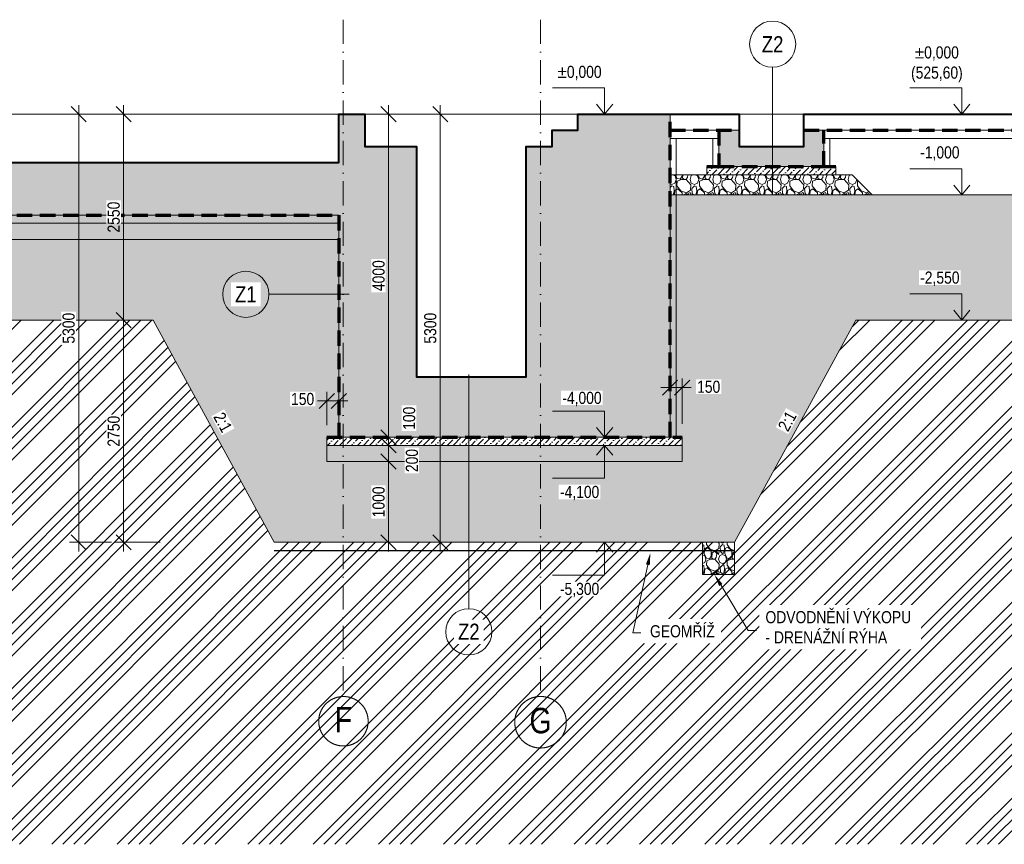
# Model space of a CAD drawing. Header units: millimetres. Extents: x -2694 to 670324, y -147023 to 76385.
# Tile 33 of 51: x 384763 to 396954, y -146531 to -136325. Entities that reach past the tile are written whole.
import ezdxf
from ezdxf import colors
from ezdxf.entities.mleader import LeaderData, LeaderLine
from ezdxf.enums import TextEntityAlignment as Align
from ezdxf.math import Vec2, Vec3

# ---------------------------------------------------------------- set-up
doc = ezdxf.new("R2010")
doc.units = ezdxf.units.MM
doc.header["$LTSCALE"] = 10
for name, pattern in [('Cerchovana 2x', [0.5, 0.3, -0.1, 0, -0.1]), ('DASHDOT', [25.4, 12.7, -6.35, 0, -6.35]), ('ČÁRKOVANÁ', [19.05, 12.7, -6.35])]:
    doc.linetypes.add(name, pattern=pattern)
doc.layers.get('0').update_dxf_attribs({"lineweight": 20})
doc.layers.get('Defpoints').update_dxf_attribs({"lineweight": 20})
for name, color, linetype, lineweight in [('_A_OSY_HPFM', 253, 'DASHDOT', 13), ('A_CARK', 72, 'ČÁRKOVANÁ', 20), ('A_KOTY', 7, 'Continuous', 13), ('A_LEGENDY', 21, 'Continuous', 13), ('A_TENKA', 4, 'Continuous', 20), ('A_TENKA_ZEMNI_PRACE', 31, 'Continuous', 20), ('A_TUCNA', 1, 'Continuous', 40)]:
    doc.layers.add(name, color=color, linetype=linetype, lineweight=lineweight)
doc.layers.add('A_SRAF', color=8, linetype='Continuous', lineweight=13, transparency=0.3)
doc.layers.add('A_SRAFY_ZB', color=7, linetype='Continuous', lineweight=13, true_color=0xc8c8c8, transparency=0.3)
doc.styles.add('ARIAL', font='arial.ttf')
doc.styles.add('KÓTY', font='ARIALN.TTF')
doc.linetypes.add('CIKCAK', pattern='A,0.00254,-5.08,[131,ltypeshp.shx,S=5.08,R=0,X=-5.08,Y=0],-10.16,[131,ltypeshp.shx,S=5.08,R=180,X=5.08,Y=0],-5.08', length=20.32254)
doc.dimstyles.new('INPROS - 75', dxfattribs={"dimscale": 75, "dimtxt": 2, "dimasz": 2.5, "dimexe": 1.5, "dimexo": 2, "dimtad": 1, "dimdec": 0, "dimrnd": 5, "dimtxsty": 'KÓTY', "dimblk": 'OBLIQUE', "dimcen": 2.5, "dimdle": 1.5, "dimadec": 0, "dimazin": 0, "dimtfac": 1, "dimtdec": 0, "dimtmove": 2, "dimatfit": 3, "dimldrblk": 'OBLIQUE', "dimfxl": 6, "dimfxlon": 1, "dimtfill": 1, "dimlwd": -1, "dimlwe": -1, "dimarcsym": 0})

# ---------------------------------------------------------------- blocks, each defined once
blk = doc.blocks.new('_Oblique')
at = {"color": 0, "linetype": 'ByBlock', "lineweight": -2}
blk.add_line((-0.5, -0.5), (0.5, 0.5), dxfattribs=at)
blk = doc.blocks.new('*D271')
at = {"layer": 'A_KOTY', "color": 0, "transparency": 16777216}
for p, q in [((389330, -137381), (389330, -141606)), ((389330, -137493), (389443, -137493)), ((389330, -141493), (389443, -141493))]:
    blk.add_line(p, q, dxfattribs=at)
at = {"layer": 'Defpoints', "color": 0, "transparency": 16777216}
for p in [(389270, -137493), (389270, -141493), (389330, -141493)]:
    blk.add_point(p, dxfattribs=at)
at = {"layer": 'A_KOTY', "color": 0, "transparency": 16777216, "xscale": 187.5, "yscale": 187.5, "zscale": 187.5}
for p, rotation in [((389330, -137493), 90), ((389330, -141493), 270)]:
    blk.add_blockref('_Oblique', p, dxfattribs=dict(at, rotation=rotation))
at = {"layer": 'A_KOTY', "color": 0, "transparency": 16777216, "insert": (389207, -139493), "char_height": 150, "attachment_point": 5, "rotation": 90, "style": 'KÓTY', "bg_fill": 3, "box_fill_scale": 1.1, "bg_fill_color": 256, "bg_fill_true_color": 13158600, "bg_fill_transparency": 0}
blk.add_mtext('4000', dxfattribs=at)
blk = doc.blocks.new('*D272')
at = {"layer": 'A_KOTY', "color": 0, "transparency": 16777216}
for p, q in [((389330, -141381), (389330, -141706)), ((389330, -141493), (389443, -141493)), ((389330, -141593), (389443, -141593))]:
    blk.add_line(p, q, dxfattribs=at)
at = {"layer": 'Defpoints', "color": 0, "transparency": 16777216}
for p in [(389270, -141493), (389330, -141593), (389330, -141593)]:
    blk.add_point(p, dxfattribs=at)
at = {"layer": 'A_KOTY', "color": 0, "transparency": 16777216, "xscale": 187.5, "yscale": 187.5, "zscale": 187.5}
for p, rotation in [((389330, -141493), 90), ((389330, -141593), 270)]:
    blk.add_blockref('_Oblique', p, dxfattribs=dict(at, rotation=rotation))
at = {"layer": 'A_KOTY', "color": 0, "transparency": 16777216, "insert": (389585, -141258), "char_height": 150, "attachment_point": 5, "rotation": 90, "style": 'KÓTY', "bg_fill": 3, "box_fill_scale": 1.1, "bg_fill_color": 256, "bg_fill_true_color": 13158600, "bg_fill_transparency": 0}
blk.add_mtext('100', dxfattribs=at)
blk = doc.blocks.new('*D273')
at = {"layer": 'A_KOTY', "color": 0, "transparency": 16777216}
for p, q in [((389330, -141481), (389330, -141906)), ((389330, -141593), (389443, -141593)), ((389330, -141793), (389443, -141793))]:
    blk.add_line(p, q, dxfattribs=at)
at = {"layer": 'Defpoints', "color": 0, "transparency": 16777216}
for p in [(389330, -141593), (389330, -141793), (389330, -141793)]:
    blk.add_point(p, dxfattribs=at)
at = {"layer": 'A_KOTY', "color": 0, "transparency": 16777216, "xscale": 187.5, "yscale": 187.5, "zscale": 187.5}
for p, rotation in [((389330, -141593), 90), ((389330, -141793), 270)]:
    blk.add_blockref('_Oblique', p, dxfattribs=dict(at, rotation=rotation))
at = {"layer": 'A_KOTY', "color": 0, "transparency": 16777216, "insert": (389620, -141781), "char_height": 150, "attachment_point": 5, "rotation": 90, "style": 'KÓTY', "bg_fill": 3, "box_fill_scale": 1.1, "bg_fill_color": 256, "bg_fill_true_color": 13158600, "bg_fill_transparency": 0}
blk.add_mtext('200', dxfattribs=at)
blk = doc.blocks.new('*D274')
at = {"layer": 'A_KOTY', "color": 0, "transparency": 16777216}
for p, q in [((389330, -141681), (389330, -142906)), ((389330, -141793), (389443, -141793)), ((389330, -142793), (389443, -142793))]:
    blk.add_line(p, q, dxfattribs=at)
at = {"layer": 'Defpoints', "color": 0, "transparency": 16777216}
for p in [(389330, -141793), (389330, -142793), (389330, -142793)]:
    blk.add_point(p, dxfattribs=at)
at = {"layer": 'A_KOTY', "color": 0, "transparency": 16777216, "xscale": 187.5, "yscale": 187.5, "zscale": 187.5}
for p, rotation in [((389330, -141793), 90), ((389330, -142793), 270)]:
    blk.add_blockref('_Oblique', p, dxfattribs=dict(at, rotation=rotation))
at = {"layer": 'A_KOTY', "color": 0, "transparency": 16777216, "insert": (389207, -142293), "char_height": 150, "attachment_point": 5, "rotation": 90, "style": 'KÓTY', "bg_fill": 3, "box_fill_scale": 1.1, "bg_fill_color": 256, "bg_fill_true_color": 13158600, "bg_fill_transparency": 0}
blk.add_mtext('1000', dxfattribs=at)
blk = doc.blocks.new('*D275')
at = {"layer": 'A_KOTY', "color": 0, "transparency": 16777216}
for p, q in [((389970, -137381), (389970, -142906)), ((390280, -137493), (389858, -137493)), ((390280, -142793), (389858, -142793))]:
    blk.add_line(p, q, dxfattribs=at)
at = {"layer": 'Defpoints', "color": 0, "transparency": 16777216}
for p in [(390430, -137493), (389970, -142793), (390430, -142793)]:
    blk.add_point(p, dxfattribs=at)
at = {"layer": 'A_KOTY', "color": 0, "transparency": 16777216, "xscale": 187.5, "yscale": 187.5, "zscale": 187.5}
for p, rotation in [((389970, -137493), 90), ((389970, -142793), 270)]:
    blk.add_blockref('_Oblique', p, dxfattribs=dict(at, rotation=rotation))
at = {"layer": 'A_KOTY', "color": 0, "transparency": 16777216, "insert": (389847, -140143), "char_height": 150, "attachment_point": 5, "rotation": 90, "style": 'KÓTY', "bg_fill": 3, "box_fill_scale": 1.1, "bg_fill_color": 256, "bg_fill_true_color": 13158600, "bg_fill_transparency": 0}
blk.add_mtext('5300', dxfattribs=at)
blk = doc.blocks.new('*D276')
at = {"layer": 'A_KOTY', "color": 0, "transparency": 16777216}
for p, q in [((386050, -139931), (386050, -142906)), ((386264, -140043), (385938, -140043)), ((386500, -142793), (385938, -142793))]:
    blk.add_line(p, q, dxfattribs=at)
at = {"layer": 'Defpoints', "color": 0, "transparency": 16777216}
for p in [(386414, -140043), (386050, -142793), (387914, -142793)]:
    blk.add_point(p, dxfattribs=at)
at = {"layer": 'A_KOTY', "color": 0, "transparency": 16777216, "xscale": 187.5, "yscale": 187.5, "zscale": 187.5}
for p, rotation in [((386050, -140043), 90), ((386050, -142793), 270)]:
    blk.add_blockref('_Oblique', p, dxfattribs=dict(at, rotation=rotation))
at = {"layer": 'A_KOTY', "color": 0, "transparency": 16777216, "insert": (385927, -141418), "char_height": 150, "attachment_point": 5, "rotation": 90, "style": 'KÓTY', "bg_fill": 3, "box_fill_scale": 1.1, "bg_fill_color": 256, "bg_fill_true_color": 13158600, "bg_fill_transparency": 0}
blk.add_mtext('2750', dxfattribs=at)
blk = doc.blocks.new('*D277')
at = {"layer": 'A_KOTY', "color": 0, "transparency": 16777216}
for p, q in [((386050, -140156), (386050, -137381)), ((386500, -137493), (385938, -137493)), ((386264, -140043), (385938, -140043))]:
    blk.add_line(p, q, dxfattribs=at)
at = {"layer": 'Defpoints', "color": 0, "transparency": 16777216}
for p in [(386050, -137493), (412116, -137493), (386414, -140043)]:
    blk.add_point(p, dxfattribs=at)
at = {"layer": 'A_KOTY', "color": 0, "transparency": 16777216, "xscale": 187.5, "yscale": 187.5, "zscale": 187.5}
for p, rotation in [((386050, -137493), 90), ((386050, -140043), 270)]:
    blk.add_blockref('_Oblique', p, dxfattribs=dict(at, rotation=rotation))
at = {"layer": 'A_KOTY', "color": 0, "transparency": 16777216, "insert": (385927, -138768), "char_height": 150, "attachment_point": 5, "rotation": 90, "style": 'KÓTY', "bg_fill": 3, "box_fill_scale": 1.1, "bg_fill_color": 256, "bg_fill_true_color": 13158600, "bg_fill_transparency": 0}
blk.add_mtext('2550', dxfattribs=at)
blk = doc.blocks.new('*D314')
at = {"layer": 'A_KOTY', "color": 0, "transparency": 16777216}
for p, q in [((385493, -137381), (385493, -142906)), ((385900, -137493), (385380, -137493)), ((385900, -142793), (385380, -142793))]:
    blk.add_line(p, q, dxfattribs=at)
at = {"layer": 'Defpoints', "color": 0, "transparency": 16777216}
for p in [(386050, -137493), (385493, -142793), (386050, -142793)]:
    blk.add_point(p, dxfattribs=at)
at = {"layer": 'A_KOTY', "color": 0, "transparency": 16777216, "xscale": 187.5, "yscale": 187.5, "zscale": 187.5}
for p, rotation in [((385493, -137493), 90), ((385493, -142793), 270)]:
    blk.add_blockref('_Oblique', p, dxfattribs=dict(at, rotation=rotation))
at = {"layer": 'A_KOTY', "color": 0, "transparency": 16777216, "insert": (385369, -140143), "char_height": 150, "attachment_point": 5, "rotation": 90, "style": 'KÓTY', "bg_fill": 3, "box_fill_scale": 1.1, "bg_fill_color": 256, "bg_fill_true_color": 13158600, "bg_fill_transparency": 0}
blk.add_mtext('5300', dxfattribs=at)
blk = doc.blocks.new('*D437')
at = {"layer": 'A_KOTY', "color": 0, "transparency": 16777216}
for p, q in [((392815, -141328), (392815, -140766)), ((392965, -141328), (392965, -140766)), ((392702, -140878), (393077, -140878))]:
    blk.add_line(p, q, dxfattribs=at)
at = {"layer": 'Defpoints', "color": 0, "transparency": 16777216}
for p in [(392965, -140878), (392815, -141493), (392965, -141493)]:
    blk.add_point(p, dxfattribs=at)
at = {"layer": 'A_KOTY', "color": 0, "transparency": 16777216, "xscale": 187.5, "yscale": 187.5, "zscale": 187.5, "rotation": 180}
blk.add_blockref('_Oblique', (392815, -140878), dxfattribs=at)
at = {"layer": 'A_KOTY', "color": 0, "transparency": 16777216, "xscale": 187.5, "yscale": 187.5, "zscale": 187.5}
blk.add_blockref('_Oblique', (392965, -140878), dxfattribs=at)
at = {"layer": 'A_KOTY', "color": 0, "transparency": 16777216, "insert": (393294, -140869), "char_height": 150, "attachment_point": 5, "style": 'KÓTY', "bg_fill": 3, "box_fill_scale": 1.1, "bg_fill_color": 256, "bg_fill_true_color": 13158600, "bg_fill_transparency": 0}
blk.add_mtext('150', dxfattribs=at)
blk = doc.blocks.new('*D447')
at = {"layer": 'A_KOTY', "color": 0, "transparency": 16777216}
for p, q in [((388565, -141343), (388565, -140931)), ((388715, -141343), (388715, -140931)), ((388827, -141044), (388452, -141044))]:
    blk.add_line(p, q, dxfattribs=at)
at = {"layer": 'Defpoints', "color": 0, "transparency": 16777216}
for p in [(388565, -141044), (388565, -141493), (388715, -141493)]:
    blk.add_point(p, dxfattribs=at)
at = {"layer": 'A_KOTY', "color": 0, "transparency": 16777216, "xscale": 187.5, "yscale": 187.5, "zscale": 187.5}
blk.add_blockref('_Oblique', (388715, -141044), dxfattribs=at)
at = {"layer": 'A_KOTY', "color": 0, "transparency": 16777216, "insert": (388266, -141020), "char_height": 150, "attachment_point": 5, "style": 'KÓTY', "bg_fill": 3, "box_fill_scale": 1.1, "bg_fill_color": 256, "bg_fill_true_color": 13158600, "bg_fill_transparency": 0}
blk.add_mtext('150', dxfattribs=at)
at = {"layer": 'A_KOTY', "color": 0, "transparency": 16777216, "xscale": 187.5, "yscale": 187.5, "zscale": 187.5, "rotation": 180}
blk.add_blockref('_Oblique', (388565, -141044), dxfattribs=at)

msp = doc.modelspace()

# ---------------------------------------------------------------- hatches: boundary and pattern name
at = {"layer": 'A_SRAF'}
h = msp.add_hatch(dxfattribs=at)
h.set_pattern_fill('GRAVEL', color=256, scale=11, angle=-90)
h.paths.add_polyline_path([(395070, -138243.2), (392815, -138243.2), (392815, -138493.2), (395320, -138493.2)])
h = msp.add_hatch(dxfattribs=at)
h.set_pattern_fill('ANSI36', color=256, scale=16.5, angle=-1.27e-14)
h.paths.add_polyline_path([(394870, -138143.2), (394720, -138143.2), (393420, -138143.2), (393270, -138143.2), (393270, -138243.2), (394870, -138243.2)])
h = msp.add_hatch(dxfattribs=at)
h.set_pattern_fill('ANSI34', color=256, scale=30)
h.set_pattern_definition([(45, (0, 16281.7), (-404.1115, 404.1115), []), (45, (134.7, 16281.7), (-404.1115, 404.1115), []), (45, (269.4, 16281.7), (-404.1115, 404.1115), []), (45, (404.1, 16281.7), (-404.1115, 404.1115), [])])
h.paths.add_polyline_path([(415148, -139593.2), (414013.1, -139593.2), (414013.1, -142493.2), (413909.5, -142493.2), (413909.5, -139593.2), (411065, -139593.2), (410515, -138493.2), (406632.7, -138493.7), (405787.3, -140043.7), (405287.3, -140043.7), (403787.6, -142793.2), (400021.7, -142793.2), (398521.7, -140043.2), (395115.5, -140043.2), (393615.5, -142793.2), (387914.4, -142793.2), (386414.4, -140043.2), (381376, -140043.2), (380530.5, -141593.2), (369791.4, -141593.2), (369136.8, -142793.2), (359669.8, -142792.7), (358170, -140043.2), (357670, -140043.2), (356824.6, -138493.2), (355507.4, -138493.2), (355507.4, -146531.1), (415148, -146531.1)])
h = msp.add_hatch(dxfattribs=at)
h.set_pattern_fill('AR-CONC', color=256, scale=2)
h.paths.add_polyline_path([(400900, -138493.2), (392815, -138493.2), (392815, -141493.2), (392965, -141493.2), (392965, -141593.2), (392965, -141793.2), (388565, -141793.2), (388565, -141593.2), (388565, -141493.2), (388715, -141493.2), (388715, -139043.2), (380180, -139043.2), (379980, -139143.2), (379680, -139143.2), (379680, -140293.2), (379830, -140293.2), (379830, -140393.2), (379830, -140593.2), (374470, -140593.2), (374470, -140393.2), (374470, -140293.2), (374620, -140293.2), (374620, -138493.2), (368270.8, -138493.2), (368270.8, -140893.2), (368270.8, -141293.2), (368420.8, -141293.2), (368420.8, -141393.2), (368420.8, -141593.2), (360420.8, -141593.2), (360420.8, -141393.2), (360420.8, -141293.2), (360570.8, -141293.2), (360570.8, -140893.2), (360570.8, -138493.2), (356824.6, -138493.2), (357670, -140043.2), (358170, -140043.2), (359670, -142793.2), (369136.8, -142793.2), (369791.4, -141593.2), (380530.5, -141593.2), (381376, -140043.2), (386414.4, -140043.2), (387914.4, -142793.2), (393615.5, -142793.2), (394270.1, -141593.2), (395115.5, -140043.2), (398521.7, -140043.2), (399367.1, -141593.2), (400021.7, -142793.2), (403787.6, -142793.2), (404455.1, -141569.4), (405287.3, -140043.7), (405787.3, -140043.7), (406633, -138493.2), (403000, -138493.2), (403000, -141169.4), (403000, -141469.4), (403150, -141471.4), (403150, -141571.4), (403150, -141771.4), (400750, -141771.4), (400750, -141571.4), (400750, -141471.4), (400900, -141471.4), (400900, -141469.4), (400900, -141169.4)])
h = msp.add_hatch(dxfattribs=at)
h.set_pattern_fill('ANSI36', color=256, scale=16.5, angle=-1.27e-14)
h.paths.add_polyline_path([(388715, -138743.2), (379680, -138743.2), (379680, -138943.2), (379980, -138943.2), (380180, -138843.2), (388715, -138843.2)])
h = msp.add_hatch(dxfattribs=at)
h.set_pattern_fill('ANSI36', color=256, scale=16.5, angle=-1.27e-14)
h.paths.add_polyline_path([(392965, -141493.2), (392815, -141493.2), (388715, -141493.2), (388565, -141493.2), (388565, -141593.2), (392965, -141593.2)])
h = msp.add_hatch(dxfattribs=at)
h.set_pattern_fill('GRAVEL', color=256, scale=12, angle=-90)
h.paths.add_polyline_path([(392965, -141593.2), (388565, -141593.2), (388565, -141793.2), (392965, -141793.2)])
h = msp.add_hatch(dxfattribs=at)
h.set_pattern_fill('GRAVEL', color=256, scale=10, angle=-90)
h.set_pattern_definition([(138.0127875, (33799.738, -183.375), (-2285.9999999, 2032.0000002), [34.17214, -3383.04836]), (94.969741, (33774.338, -160.515), (254.00001447, -3047.9999988), [58.64047, -5805.40489]), (42.510447, (33769.258, -102.095), (-2793.999999, -2540.0000011), [41.34815, -4093.47228]), (177.273689, (33705.758, -3.035), (5079.99999997, -254.00000053), [53.40045, -5286.64374]), (202.833654, (33652.418, -0.495), (3047.99999996, 1270.0000001), [52.36337, -5183.98077]), (267.273689, (33604.158, -20.815), (254.00000053, 5079.99999997), [53.40045, -5286.64374]), (307.6942405, (33601.6185, -74.155), (-2540.0000002, 3301.99999985), [70.61937, -6991.31153]), (342.2553284, (33644.798, -130.035), (5587.99999985, -1778.00000048), [66.67195, -6600.52566]), (31.4295656, (33708.298, -150.355), (3301.99999982, 2032.0000003), [53.5813, -5304.55457]), (85.236358, (33754.018, -122.415), (-254.0000004, -2794), [61.17133, -2997.3937]), (132.3974378, (33759.0985, -61.455), (-2794.0000001, 3047.9999999), [79.1078, -7831.67725]), (48.814075, (33703.218, -254.495), (1524.0000001, 1777.9999999), [27.00045, -2673.05658]), (81.4692344, (33720.998, -234.175), (-507.99999942, -3302.0000001), [51.3682, -5085.4639]), (135, (33728.62, -183.37), (-254, 8e-14), [35.92093, -323.28931]), (113.198591, (33759.1, -165.595), (508, -1270), [19.34413, -1915.06224]), (201.80141, (33751.48, -147.815), (762, 254), [27.35656, -1340.4753]), (300.963757, (33726.08, -157.975), (508, -762), [44.43197, -1436.62982]), (71.56505, (33748.94, -196.075), (-254, -508), [32.12871, -771.08981]), (286.3895403, (33751.478, -0.495), (762, -2540), [45.0088, -4455.88267]), (340.346176, (33764.178, -43.675), (-2794, 1016.0000001), [37.7599, -3738.22157]), (203.198591, (33799.74, -196.075), (1270, 508), [38.68801, -1895.71836]), (253.6104597, (33764.178, -211.315), (761.9999998, 2540.00000005), [45.0088, -4455.88267]), (249.443955, (33593.998, -0.495), (508, 1270), [43.40352, -2126.77343]), (204.7751406, (33578.758, -41.135), (2793.9999993, 1270.0000015), [36.36721, -3600.35934]), (336.801409, (33545.74, -198.615), (1270, -508), [38.68801, -1895.71836]), (287.3540246, (33581.298, -213.855), (-1016.0000002, 3301.99999993), [42.57827, -4215.2376]), (339.443955, (33545.738, -74.155), (-1270, 508), [21.70176, -2148.47519]), (11.309932, (33545.74, -183.375), (1016, 254), [12.95146, -1282.1995]), (75.963757, (33558.44, -180.835), (-254, -762), [52.36337, -994.90546]), (96.009006, (33571.138, -130.035), (254.00000013, -2540), [48.5267, -4804.13649]), (213.690068, (33703.22, -157.975), (508, 254), [36.63239, -879.17764]), (263.1572266, (33672.738, -178.295), (-507.99999977, -4318.00000003), [63.95568, -6331.6009]), (330.945396, (33665.118, -241.795), (-1778, 1016), [26.15082, -2588.93923]), (0, (33687.98, -254.5), (254, 254), [15.24, -238.76]), (30.256437, (33578.758, -124.955), (-1778.0000001, -1015.9999999), [35.2867, -3493.39408]), (318.0127875, (33609.238, -107.175), (2285.99999985, -2032.0000002), [68.34429, -3348.87622]), (270, (33660.04, -152.9), (254, -254), [66.04, -187.96]), (235.3048465, (33660.038, -218.935), (-1777.9999986, -2540.00000096), [40.16096, -3975.93167]), (164.054604, (33637.18, -251.955), (-1016, 254), [36.9829, -1812.165]), (117.6459754, (33601.618, -241.795), (-2539.99999966, 4826.00000018), [60.21451, -5961.24644]), (85.4260787, (33573.678, -188.455), (254, 3302), [63.70295, -6306.58465])])
h.paths.add_polyline_path([(393615.5, -143193.2), (393615.5, -142793.2), (393215.5, -142793.2), (393215.5, -143193.2)])
at = {"layer": 'A_SRAFY_ZB', "linetype": 'Continuous', "lineweight": -3}
for points in [[(391675, -137493.2), (392815, -137493.2), (392815, -141493.2), (388715, -141493.2), (388715, -137493.2), (389035, -137493.2), (389035, -137893.2), (389675, -137893.2), (389675, -140743.2), (391035, -140743.2), (391035, -137893.2), (391355, -137893.2), (391355, -137693.2), (391675, -137693.2)], [(393420, -137693.2), (393670, -137693.2), (393670, -137893.2), (393420, -137893.2)], [(394470, -137693.2), (394720, -137693.2), (394720, -137893.2), (394470, -137893.2)], [(393420, -137893.2), (394720, -137893.2), (394720, -138143.2), (393420, -138143.2)]]:
    msp.add_hatch(color=256, dxfattribs=at).paths.add_polyline_path(points, flags=16)
msp.add_hatch(color=256, dxfattribs=at).paths.add_polyline_path([(379680, -138743.2), (379680, -138093.2), (388715, -138093.2), (388715, -138743.2)])

# ---------------------------------------------------------------- linework, layer by layer
at = {"layer": '_A_OSY_HPFM', "linetype": 'Cerchovana 2x', "ltscale": 100, "transparency": 33554687}
for p, q in [((388769.9, -136324.6), (388769.9, -144702.5)), ((391209.9, -136324.6), (391209.9, -144702.5))]:
    msp.add_line(p, q, dxfattribs=at)
at = {"layer": '_A_OSY_HPFM', "linetype": 'Cerchovana 2x', "ltscale": 10000, "transparency": 33554687}
for centre, radius in [((388771.3, -145007.9), 306), ((391211.5, -145020.4), 318.8)]:
    msp.add_circle(centre, radius, dxfattribs=at)
at = {"layer": 'A_CARK', "color": 1, "lineweight": 70, "ltscale": 1.5}
for points in [[(392815, -141493.2), (392815, -137493.2)], [(392815, -137693.2), (393670, -137693.2)], [(393420, -137693.2), (393420, -138143.2), (394720, -138143.2), (394720, -137693.2)], [(394470, -137693.2), (401200, -137693.2)], [(393270, -138143.2), (393420, -138143.2)], [(394720, -138143.2), (394870, -138143.2)], [(380156.3, -138743.2), (388715, -138743.2), (388715, -141493.2)], [(388565, -141493.2), (392965, -141493.2)]]:
    msp.add_lwpolyline(points, dxfattribs=at)
at = {"layer": 'A_CARK', "linetype": 'CIKCAK', "lineweight": 15, "ltscale": 0.4}
for points in [[(392890, -141493.2), (392890, -137793.2)], [(393345, -138143.2), (393345, -137793.2)], [(394795, -138143.2), (394795, -137793.2)]]:
    msp.add_lwpolyline(points, dxfattribs=at)
at = {"layer": 'A_CARK', "color": 6, "linetype": 'CIKCAK', "lineweight": 30, "ltscale": 0.7}
msp.add_lwpolyline([(387914.4, -142892.7), (393615.5, -142893.2)], dxfattribs=at)
at = {"layer": 'A_KOTY'}
for p, q in [((392004.8, -137168.9), (392004.8, -137493.2)), ((396428.7, -137168.9), (396428.7, -137493.2)), ((392004.8, -137493.2), (391904.1, -137371.9)), ((392004.8, -137493.2), (391904.1, -137371.9)), ((392004.8, -137493.2), (392105.5, -137371.9)), ((396428.7, -137493.2), (396328, -137371.9)), ((396428.7, -137493.2), (396328, -137371.9)), ((396428.7, -137493.2), (396529.4, -137371.9)), ((396428.7, -138168.9), (396428.7, -138493.2)), ((396428.7, -138493.2), (396328, -138371.9)), ((396428.7, -138493.2), (396328, -138371.9)), ((396428.7, -138493.2), (396529.4, -138371.9)), ((396428.7, -139718.9), (396428.7, -140043.2)), ((396428.7, -140043.2), (396328, -139921.9)), ((396428.7, -140043.2), (396328, -139921.9)), ((396428.7, -140043.2), (396529.4, -139921.9)), ((392004.8, -141168.9), (392004.8, -141493.2)), ((392004.8, -141493.2), (391904.1, -141371.9)), ((392004.8, -141493.2), (391904.1, -141371.9)), ((392004.8, -141493.2), (392105.5, -141371.9)), ((392004.8, -141593.2), (391904.1, -141714.4)), ((392004.8, -141593.2), (391904.1, -141714.4)), ((392004.8, -141999.4), (392004.8, -141593.2)), ((392004.8, -141593.2), (392105.5, -141714.4)), ((392004.8, -142793.2), (391904.1, -142914.4)), ((392004.8, -142793.2), (391904.1, -142914.4)), ((392004.8, -143199.4), (392004.8, -142793.2)), ((392004.8, -142793.2), (392105.5, -142914.4))]:
    msp.add_line(p, q, dxfattribs=at)
for points in [[(394085.4, -136914.1), (394085.4, -138493.2)], [(392004.8, -137168.9), (391360.6, -137168.9)], [(396428.7, -137168.9), (395784.5, -137168.9)], [(396428.7, -138168.9), (395784.5, -138168.9)], [(387847.6, -139723.3), (388843.9, -139723.3)], [(396428.7, -139718.9), (395784.5, -139718.9)], [(390323.6, -143614.6), (390323.6, -140718.2)], [(392004.8, -141168.9), (391360.6, -141168.9)], [(392004.8, -141999.4), (391360.6, -141999.4)], [(392004.8, -143199.4), (391360.6, -143199.4)]]:
    msp.add_lwpolyline(points, dxfattribs=at)
for centre in [(394085.4, -136628.4), (387561.9, -139723.3), (390323.6, -143900.3)]:
    msp.add_circle(centre, 285.7, dxfattribs=at)
at = {"layer": 'A_TENKA', "linetype": 'Continuous', "transparency": 33554687}
for p, q in [((388715, -137493.2), (388715, -138093.2)), ((389035, -137493.2), (388715, -137493.2)), ((389035, -137893.2), (389035, -137493.2)), ((391675, -137493.2), (391675, -137693.2)), ((392815, -137493.2), (391675, -137493.2)), ((392815, -141493.2), (392815, -137493.2)), ((391355, -137693.2), (391355, -137893.2)), ((391675, -137693.2), (391355, -137693.2)), ((393420, -137693.2), (393420, -137893.2)), ((393670, -137693.2), (393420, -137693.2)), ((393670, -137893.2), (393670, -137693.2)), ((394470, -137693.2), (394470, -137893.2)), ((394720, -137693.2), (394470, -137693.2)), ((394720, -137893.2), (394720, -137693.2)), ((389675, -137893.2), (389035, -137893.2)), ((389675, -140743.2), (389675, -137893.2)), ((391035, -137893.2), (391035, -140743.2)), ((391355, -137893.2), (391035, -137893.2)), ((393420, -137893.2), (393420, -138143.2)), ((394470, -137893.2), (393670, -137893.2)), ((394720, -138143.2), (394720, -137893.2)), ((388715, -138093.2), (379080, -138093.2)), ((393420, -138143.2), (394720, -138143.2)), ((379680, -138743.2), (388715, -138743.2)), ((388715, -138743.2), (388715, -141493.2)), ((391035, -140743.2), (389675, -140743.2)), ((388715, -141493.2), (392815, -141493.2))]:
    msp.add_line(p, q, dxfattribs=at)
at = {"layer": 'A_TENKA', "color": 5}
msp.add_lwpolyline([(412115.6, -137493.2), (356883.4, -137493.2)], dxfattribs=at)
at = {"layer": 'A_TENKA'}
for points in [[(393670, -137493.2), (392815, -137493.2), (392815, -137693.2), (393670, -137693.2)], [(394470, -137493.2), (401200, -137493.2), (401200, -137693.2), (394470, -137693.2)]]:
    msp.add_lwpolyline(points, close=True, dxfattribs=at)
for points in [[(392815, -137693.2), (392815, -137793.2), (393420, -137793.2), (393420, -137693.2)], [(394720, -137693.2), (394720, -137793.2), (400900, -137793.2)], [(393420, -138143.2), (393270, -138143.2), (393270, -138243.2), (394720, -138243.2), (394870, -138243.2), (394870, -138143.2), (394720, -138143.2)], [(380180, -138843.2), (380180, -138843.2), (388715, -138843.2), (388715, -138743.2)], [(388715, -139043.2), (388715, -140243.2)], [(392965, -141593.2), (388565, -141593.2)]]:
    msp.add_lwpolyline(points, dxfattribs=at)
at = {"layer": 'A_TENKA', "linetype": 'Continuous', "transparency": 33554687}
msp.add_lwpolyline([(388715, -141493.2), (388565, -141493.2), (388565, -141593.2), (392815, -141593.2), (392965, -141593.2), (392965, -141493.2), (392815, -141493.2)], dxfattribs=at)
at = {"layer": 'A_TENKA_ZEMNI_PRACE', "linetype": 'Continuous', "transparency": 33554687}
for p, q in [((386414.4, -140043.2), (387914.4, -142793.2)), ((394270.1, -141593.2), (393615.5, -142793.2))]:
    msp.add_line(p, q, dxfattribs=at)
for points in [[(395070, -138243.2), (392815, -138243.2)], [(395070, -138243.2), (395320, -138493.2)], [(400900, -138493.2), (392815, -138493.2)], [(388715, -138843.2), (388715, -139043.2), (380180, -139043.2)], [(386414.4, -140043.2), (381376, -140043.2)], [(395115.5, -140043.2), (394270.1, -141593.2)], [(398521.7, -140043.2), (395115.5, -140043.2)], [(392965, -141593.2), (392965, -141793.2), (388565, -141793.2), (388565, -141593.2)], [(387914.4, -142793.2), (393615.5, -142793.2)]]:
    msp.add_lwpolyline(points, dxfattribs=at)
at = {"layer": 'A_TENKA_ZEMNI_PRACE'}
msp.add_lwpolyline([(393215.5, -142793.2), (393215.5, -143193.2), (393615.5, -143193.2), (393615.5, -142793.2)], dxfattribs=at)
at = {"layer": 'A_TUCNA', "color": 23}
msp.add_lwpolyline([(355507.4, -137493.2), (375120, -137493.2), (375120, -139518.2), (378620, -139518.2), (378620, -137493.2), (379080, -137493.2), (379080, -138093.2), (388715, -138093.2), (388715, -137493.2), (389035, -137493.2), (389035, -137893.2), (389675, -137893.2), (389675, -140743.2), (391035, -140743.2), (391035, -137893.2), (391355, -137893.2), (391355, -137693.2), (391675, -137693.2), (391675, -137493.2), (393670, -137493.2), (393670, -137893.2), (394470, -137893.2), (394470, -137493.2), (401200, -137493.2)], dxfattribs=at)

# ---------------------------------------------------------------- texts
at = {"layer": '_A_OSY_HPFM', "linetype": 'Cerchovana 2x', "ltscale": 100, "transparency": 33554687, "style": 'ARIAL'}
for s, width, p, p2 in [('F', 0.800296, (388663.8, -145144.9), (388878.9, -145144.9)), ('G', 0.800191, (391074.6, -145157.4), (391348.5, -145157.4))]:
    msp.add_text(s, height=315, dxfattribs=dict(at, width=width)).set_placement(p, p2, align=Align.FIT)
at = {"layer": 'A_KOTY', "insert": (391695.6, -136984.4), "char_height": 150, "attachment_point": 5, "style": 'KÓTY', "bg_fill": 3, "box_fill_scale": 1.1, "bg_fill_color": 256, "bg_fill_true_color": 13158600, "bg_fill_transparency": 0}
msp.add_mtext('\\A1;%%P0,000', dxfattribs=at)

# ---------------------------------------------------------------- next in the draw order: texts
at = {"layer": 'A_KOTY', "char_height": 200, "attachment_point": 5, "style": 'KÓTY', "bg_fill": 3, "box_fill_scale": 1.25, "bg_fill_color": 256, "bg_fill_transparency": 0}
for insert in [(394085.4, -136628.4), (390323.6, -143900.3)]:
    msp.add_mtext('\\A1;Z2', dxfattribs=dict(at, insert=insert))
at = {"layer": 'A_KOTY', "char_height": 150, "attachment_point": 5, "style": 'KÓTY', "bg_fill": 3, "box_fill_scale": 1.1, "bg_fill_color": 256, "bg_fill_true_color": 13158600, "bg_fill_transparency": 0}
for s, insert in [('\\A1;%%P0,000\\P(525,60)', (396119.5, -136877.1)), ('\\A1;-4,000', (391724.4, -141019.5)), ('\\A1;-4,100', (391695.6, -142183.9)), ('\\A1;-5,300', (391695.6, -143383.9))]:
    msp.add_mtext(s, dxfattribs=dict(at, insert=insert))
at = {"layer": 'A_KOTY', "insert": (394266.3, -141293.3), "char_height": 150, "attachment_point": 5, "rotation": 61.38954, "style": 'KÓTY', "bg_fill": 3, "box_fill_scale": 1.1, "bg_fill_color": 256, "bg_fill_true_color": 13158600, "bg_fill_transparency": 0}
msp.add_mtext('\\A1;2:1', dxfattribs=at)

# ---------------------------------------------------------------- next in the draw order: dimensions: what is measured, and where the dimension line sits
at = {"layer": 'A_KOTY'}
for base, p1, p2, picture, middle in [((389330, -141493.2), (389270, -137493.2), (389270, -141493.2), '*D271', (389206.5, -139493.2)), ((386050, -142793.2), (386414.4, -140043.2), (387914.4, -142793.2), '*D276', (385926.5, -141418.2))]:
    dim = msp.add_linear_dim(base=base, p1=p1, p2=p2, angle=270, dimstyle='INPROS - 75', dxfattribs=at)
    dim.commit()
    dim.dimension.update_dxf_attribs({"geometry": picture, "text_midpoint": middle})
for base, p1, p2, picture, middle in [((392965, -140878.1), (392815, -141493.2), (392965, -141493.2), '*D437', (393293.7, -140869.5)), ((388565, -141043.8), (388715, -141493.2), (388565, -141493.2), '*D447', (388265.6, -141019.5))]:
    dim = msp.add_linear_dim(base=base, p1=p1, p2=p2, dimstyle='INPROS - 75', dxfattribs=at)
    dim.commit()
    dim.dimension.update_dxf_attribs({"geometry": picture, "text_midpoint": middle, "dimtype": 160})

# ---------------------------------------------------------------- next in the draw order: leaders
at = {"layer": 'A_LEGENDY'}
ml = msp.add_multileader_mtext('Standard', dxfattribs=at)
ml.set_content('ODVODNĚNÍ VÝKOPU \\P- DRENÁŽNÍ RÝHA', color=256, style='KÓTY')
ml.set_leader_properties(color=256, linetype='Continuous', lineweight=-1)
ml.build(insert=Vec2(0, 0))
ml.multileader.update_dxf_attribs({"text_left_attachment_type": 2, "text_right_attachment_type": 2, "dogleg_length": 66.7, "arrow_head_size": 150})
ctx = ml.context
ctx.base_point, ctx.char_height, ctx.arrow_head_size, ctx.landing_gap_size, ctx.plane_origin = Vec3(393884.1, -143883.7), 150, 150, 112.5, Vec3(397576.1, -138095.6)
ctx.left_attachment, ctx.right_attachment = 2, 2
notes = []
notes.append((ctx, [(0, (1, 1, 0), (393784.1, -143883.7), (1, 0), 100, [(0, [(393365.5, -143193.2)], 0, [])])]))
ctx.mtext.insert, ctx.mtext.rotation, ctx.mtext.defined_height, ctx.mtext.flow_direction = Vec3(393996.6, -143644.7), 6.2831853, 238.9, 5
ctx.mtext.has_bg_fill, ctx.mtext.bg_color, ctx.mtext.bg_scale_factor, ctx.mtext.bg_transparency, ctx.mtext.use_window_bg_color = 1, -1027028792, 1.5, 0, 1
for ctx, leaders in notes:
    for number, flags, end, landing, length, lines in leaders:
        leader = LeaderData()
        leader.index, (leader.has_last_leader_line, leader.has_dogleg_vector, leader.attachment_direction) = number, flags
        leader.last_leader_point, leader.dogleg_vector, leader.dogleg_length = Vec3(end), Vec3(landing), length
        for number, points, colour, breaks in lines:
            line = LeaderLine()
            line.index, line.vertices, line.color, line.breaks = number, Vec3.list(points), colors.encode_raw_color(colour), breaks
            leader.lines.append(line)
        ctx.leaders.append(leader)

# ---------------------------------------------------------------- next in the draw order: texts
at = {"layer": 'A_KOTY', "insert": (387278.9, -141308.2), "char_height": 150, "attachment_point": 5, "rotation": 298.61046, "style": 'KÓTY', "bg_fill": 3, "box_fill_scale": 1.1, "bg_fill_color": 256, "bg_fill_true_color": 13158600, "bg_fill_transparency": 0}
msp.add_mtext('\\A1;2:1', dxfattribs=at)

# ---------------------------------------------------------------- next in the draw order: dimensions: what is measured, and where the dimension line sits
at = {"layer": 'A_KOTY'}
dim = msp.add_linear_dim(base=(389330, -141593.2), p1=(389270, -141493.2), p2=(389330, -141593.2), angle=270, dimstyle='INPROS - 75', dxfattribs=at)
dim.commit()
dim.dimension.update_dxf_attribs({"geometry": '*D272', "text_midpoint": (389585.2, -141257.9), "dimtype": 160})

# ---------------------------------------------------------------- next in the draw order: leaders
at = {"layer": 'A_LEGENDY'}
ml = msp.add_multileader_mtext('Standard', dxfattribs=at)
ml.set_content('GEOMŘÍŽ', color=256, style='KÓTY')
ml.set_leader_properties(color=256, linetype='Continuous', lineweight=-1)
ml.build(insert=Vec2(0, 0))
ml.multileader.update_dxf_attribs({"text_left_attachment_type": 2, "text_right_attachment_type": 2, "dogleg_length": 66.7, "arrow_head_size": 150})
ctx = ml.context
ctx.base_point, ctx.char_height, ctx.arrow_head_size, ctx.landing_gap_size, ctx.plane_origin = Vec3(392454.9, -143915.1), 150, 150, 112.5, Vec3(396146.9, -138127)
ctx.left_attachment, ctx.right_attachment = 2, 2
notes = []
notes.append((ctx, [(0, (1, 1, 0), (392354.9, -143915.1), (1, 0), 100, [(0, [(392572.3, -142924.9)], 0, [])])]))
ctx.mtext.insert, ctx.mtext.rotation, ctx.mtext.defined_height, ctx.mtext.flow_direction = Vec3(392567.4, -143819.4), 6.2831853, 238.9, 5
ctx.mtext.has_bg_fill, ctx.mtext.bg_color, ctx.mtext.bg_scale_factor, ctx.mtext.bg_transparency, ctx.mtext.use_window_bg_color = 1, -1027028792, 1.5, 0, 1
for ctx, leaders in notes:
    for number, flags, end, landing, length, lines in leaders:
        leader = LeaderData()
        leader.index, (leader.has_last_leader_line, leader.has_dogleg_vector, leader.attachment_direction) = number, flags
        leader.last_leader_point, leader.dogleg_vector, leader.dogleg_length = Vec3(end), Vec3(landing), length
        for number, points, colour, breaks in lines:
            line = LeaderLine()
            line.index, line.vertices, line.color, line.breaks = number, Vec3.list(points), colors.encode_raw_color(colour), breaks
            leader.lines.append(line)
        ctx.leaders.append(leader)

# ---------------------------------------------------------------- next in the draw order: dimensions: what is measured, and where the dimension line sits
at = {"layer": 'A_KOTY'}
dim = msp.add_linear_dim(base=(389330, -141793.2), p1=(389330, -141593.2), p2=(389330, -141793.2), angle=270, dimstyle='INPROS - 75', dxfattribs=at)
dim.commit()
dim.dimension.update_dxf_attribs({"geometry": '*D273', "text_midpoint": (389620.1, -141780.9), "dimtype": 160})

# ---------------------------------------------------------------- next in the draw order: dimensions: what is measured, and where the dimension line sits
for base, p1, p2, picture, middle in [((389970, -142793.2), (390430.2, -137493.2), (390430.2, -142793.2), '*D275', (389846.5, -140143.2)), ((389330, -142793.2), (389330, -141793.2), (389330, -142793.2), '*D274', (389206.5, -142293.2))]:
    dim = msp.add_linear_dim(base=base, p1=p1, p2=p2, angle=270, dimstyle='INPROS - 75', dxfattribs=at)
    dim.commit()
    dim.dimension.update_dxf_attribs({"geometry": picture, "text_midpoint": middle})

# ---------------------------------------------------------------- next in the draw order: dimensions: what is measured, and where the dimension line sits
dim = msp.add_linear_dim(base=(386050, -137493.2), p1=(386414.4, -140043.2), p2=(412115.6, -137493.2), angle=270, dimstyle='INPROS - 75', dxfattribs=at)
dim.commit()
dim.dimension.update_dxf_attribs({"geometry": '*D277', "text_midpoint": (385926.5, -138768.2)})

# ---------------------------------------------------------------- next in the draw order: texts
at = {"layer": 'A_KOTY', "char_height": 150, "attachment_point": 5, "style": 'KÓTY', "bg_fill": 3, "box_fill_scale": 1.1, "bg_fill_color": 256, "bg_fill_true_color": 13158600, "bg_fill_transparency": 0}
for s, insert in [('\\A1;-1,000', (396156.1, -137980.8)), ('\\A1;-2,550', (396156.1, -139530.8))]:
    msp.add_mtext(s, dxfattribs=dict(at, insert=insert))
at = {"layer": 'A_KOTY', "insert": (387561.9, -139723.3), "char_height": 200, "attachment_point": 5, "style": 'KÓTY', "bg_fill": 3, "box_fill_scale": 1.25, "bg_fill_color": 256, "bg_fill_transparency": 0}
msp.add_mtext('\\A1;Z1', dxfattribs=at)

# ---------------------------------------------------------------- next in the draw order: dimensions: what is measured, and where the dimension line sits
at = {"layer": 'A_KOTY'}
dim = msp.add_linear_dim(base=(385492.7, -142793.2), p1=(386050, -137493.2), p2=(386050, -142793.2), angle=90, dimstyle='INPROS - 75', dxfattribs=at)
dim.commit()
dim.dimension.update_dxf_attribs({"geometry": '*D314', "text_midpoint": (385369.3, -140143.2)})

# ---------------------------------------------------------------- next in the draw order: hatches: boundary and pattern name
at = {"layer": 'A_SRAF'}
h = msp.add_hatch(dxfattribs=at)
h.set_pattern_fill('GRAVEL', color=256, scale=12, angle=-90)
h.paths.add_polyline_path([(379755, -138943.2), (379680, -138943.2), (379680, -139143.2), (379755, -139143.2)])
h.paths.add_polyline_path([(382919.9, -138843.2), (380180, -138843.2), (379980, -138943.2), (379755, -138943.2), (379755, -139143.2), (379980, -139143.2), (380180, -139043.2), (382919.9, -139043.2)])
h.paths.add_polyline_path([(384356.9, -138843.2), (382919.9, -138843.2), (382919.9, -139043.2), (384356.9, -139043.2)])
h.paths.add_polyline_path([(388715, -138843.2), (384356.9, -138843.2), (384356.9, -139043.2), (388715, -139043.2)])
h.paths.add_polyline_path([(382464, -139373.6), (382464, -139011.9), (382151.7, -139011.9), (382151.7, -139373.6)], flags=9)
h.paths.add_polyline_path([(386082.2, -138995), (386082.2, -138537.7), (385769.9, -138537.7), (385769.9, -138995)], flags=9)

doc.saveas('drawing.dxf')
